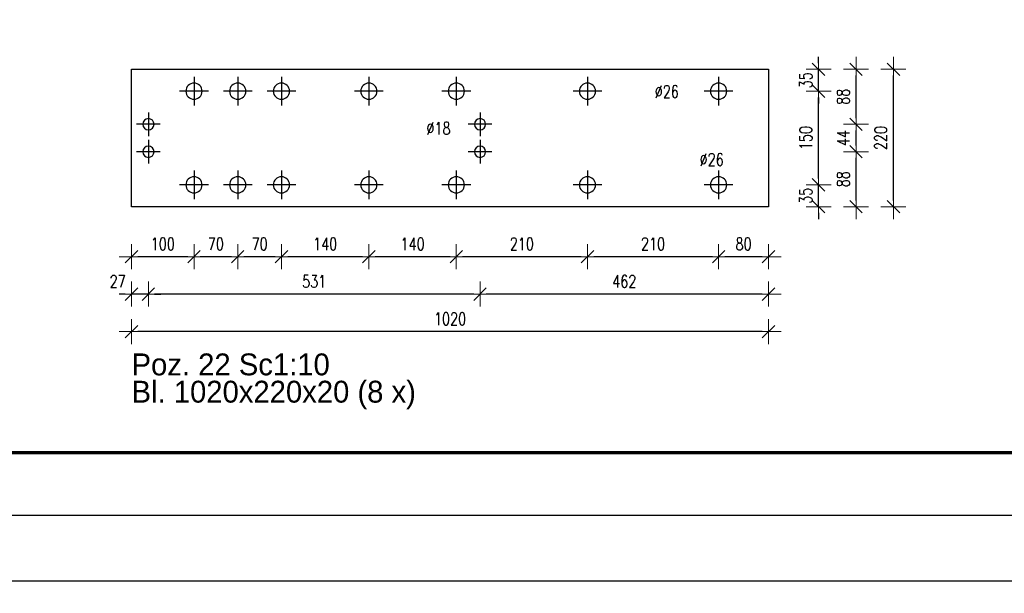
# Model space of a CAD drawing. Header units: millimetres. Extents: x 2297 to 3051, y 15557 to 16018.
# Tile 2 of 20: x 2452 to 2609, y 15557 to 15649. Entities that reach past the tile are written whole.
import ezdxf

# ---------------------------------------------------------------- set-up
doc = ezdxf.new("R2010")
doc.units = ezdxf.units.MM
doc.header["$LTSCALE"] = 10
doc.linetypes.add('MITTE', pattern=[2, 1.25, -0.25, 0.25, -0.25])
doc.layers.get('Defpoints').update_dxf_attribs({"color": 1})
doc.layers.add('_FORMATKA', color=8, linetype='Continuous', plot=False)
for name, color, linetype, lineweight in [('_RAMKA', 7, 'Continuous', 35), ('PS_DIM', 4, 'Continuous', 13), ('PS_SOLID', 7, 'Continuous', 30)]:
    doc.layers.add(name, color=color, linetype=linetype, lineweight=lineweight)
doc.layers.add('PS_MID', color=5, linetype='MITTE')
doc.layers.add('PS_PLATE', color=1, linetype='Continuous')
doc.styles.add('simplex', font='simplex.shx', dxfattribs={"width": 0.75})
doc.dimstyles.new('1_10_PRZ', dxfattribs={"dimtxt": 2, "dimasz": 1, "dimexe": 2, "dimexo": 5, "dimgap": 1, "dimtad": 1, "dimdec": 0, "dimlfac": 10, "dimtxsty": 'simplex', "dimblk": 'dimznak', "dimcen": 2, "dimse1": 1, "dimse2": 1, "dimclrt": 3, "dimadec": 1, "dimazin": 0, "dimtfac": 1, "dimtdec": 0, "dimtix": 1, "dimtmove": 2, "dimatfit": 3, "dimldrblk": 'dim-grot', "dimfxl": 1, "dimarcsym": 0})
doc.dimstyles.new('1_10_PRZ_DS1-LS10', dxfattribs={"dimtxt": 2, "dimasz": 1, "dimexe": 2, "dimexo": 5, "dimgap": 1, "dimtad": 1, "dimdec": 0, "dimlfac": 10, "dimtxsty": 'simplex', "dimblk": 'dimznak', "dimcen": 2, "dimse1": 1, "dimse2": 1, "dimclrt": 3, "dimadec": 1, "dimazin": 0, "dimtfac": 1, "dimtdec": 0, "dimtix": 1, "dimtmove": 2, "dimatfit": 3, "dimldrblk": 'dim-grot', "dimfxl": 1, "dimarcsym": 0})

# ---------------------------------------------------------------- blocks, each defined once
blk = doc.blocks.new('dimznak')
at = {"color": 0}
for points in [[(0, 2), (0, -2)], [(-2, 0), (2, 0)]]:
    blk.add_lwpolyline(points, dxfattribs=at)
at = {"color": 2}
blk.add_lwpolyline([(1, 1), (-1, -1)], dxfattribs=at)
blk = doc.blocks.new('*D156')
at = {"layer": 'Defpoints', "color": 0, "transparency": 16777216}
for p in [(2563.58, 15622.21), (2579.58, 15622.21), (2571.58, 15618.71)]:
    blk.add_point(p, dxfattribs=at)
at = {"layer": 'PS_DIM', "color": 0, "lineweight": -2, "transparency": 16777216}
for p, q in [((2579.58, 15623.21), (2579.58, 15624.21)), ((2579.58, 15618.71), (2579.58, 15622.21)), ((2579.58, 15617.71), (2579.58, 15616.71))]:
    blk.add_line(p, q, dxfattribs=at)
for p, rotation in [((2579.58, 15622.21), 270), ((2579.58, 15618.71), 90)]:
    blk.add_blockref('dimznak', p, dxfattribs=dict(at, rotation=rotation))
at = {"layer": 'PS_DIM', "color": 3, "transparency": 16777216, "insert": (2577.54, 15620.46), "char_height": 2, "attachment_point": 5, "rotation": 90, "style": 'simplex'}
blk.add_mtext('35', dxfattribs=at)
blk = doc.blocks.new('dim-grot')
blk.add_hatch(color=256).paths.add_polyline_path([(0, 0), (-2, 0.5), (-2, -0.5)])
blk.add_lwpolyline([(0, 0), (-2, 0.5), (-2, -0.5), (0, 0)])
blk = doc.blocks.new('*D158')
at = {"layer": 'Defpoints', "color": 0, "transparency": 16777216}
for p in [(2571.58, 15640.71), (2579.58, 15640.71), (2563.58, 15637.21)]:
    blk.add_point(p, dxfattribs=at)
at = {"layer": 'PS_DIM', "color": 0, "lineweight": -2, "transparency": 16777216}
for p, q in [((2579.58, 15641.71), (2579.58, 15642.71)), ((2579.58, 15637.21), (2579.58, 15640.71)), ((2579.58, 15636.21), (2579.58, 15635.21))]:
    blk.add_line(p, q, dxfattribs=at)
for p, rotation in [((2579.58, 15640.71), 270), ((2579.58, 15637.21), 90)]:
    blk.add_blockref('dimznak', p, dxfattribs=dict(at, rotation=rotation))
at = {"layer": 'PS_DIM', "color": 3, "transparency": 16777216, "insert": (2577.54, 15638.96), "char_height": 2, "attachment_point": 5, "rotation": 90, "style": 'simplex'}
blk.add_mtext('35', dxfattribs=at)
blk = doc.blocks.new('*D163')
at = {"layer": 'Defpoints', "color": 0, "transparency": 16777216}
for p in [(2563.58, 15622.21), (2571.58, 15618.71), (2563.58, 15610.71)]:
    blk.add_point(p, dxfattribs=at)
at = {"layer": 'PS_DIM', "color": 0, "lineweight": -2, "transparency": 16777216}
blk.add_line((2570.58, 15610.71), (2564.58, 15610.71), dxfattribs=at)
at = {"layer": 'PS_DIM', "color": 0, "lineweight": -2, "transparency": 16777216, "rotation": 180}
blk.add_blockref('dimznak', (2563.58, 15610.71), dxfattribs=at)
at = {"layer": 'PS_DIM', "color": 0, "lineweight": -2, "transparency": 16777216}
blk.add_blockref('dimznak', (2571.58, 15610.71), dxfattribs=at)
at = {"layer": 'PS_DIM', "color": 3, "transparency": 16777216, "insert": (2567.58, 15612.75), "char_height": 2, "attachment_point": 5, "style": 'simplex'}
blk.add_mtext('80', dxfattribs=at)
blk = doc.blocks.new('*D164')
at = {"layer": 'Defpoints', "color": 0, "transparency": 16777216}
for p in [(2542.58, 15622.21), (2563.58, 15622.21), (2542.58, 15610.71)]:
    blk.add_point(p, dxfattribs=at)
at = {"layer": 'PS_DIM', "color": 0, "lineweight": -2, "transparency": 16777216}
blk.add_line((2562.58, 15610.71), (2543.58, 15610.71), dxfattribs=at)
at = {"layer": 'PS_DIM', "color": 0, "lineweight": -2, "transparency": 16777216, "rotation": 180}
blk.add_blockref('dimznak', (2542.58, 15610.71), dxfattribs=at)
at = {"layer": 'PS_DIM', "color": 0, "lineweight": -2, "transparency": 16777216}
blk.add_blockref('dimznak', (2563.58, 15610.71), dxfattribs=at)
at = {"layer": 'PS_DIM', "color": 3, "transparency": 16777216, "insert": (2553.08, 15612.75), "char_height": 2, "attachment_point": 5, "style": 'simplex'}
blk.add_mtext('210', dxfattribs=at)
blk = doc.blocks.new('*D165')
at = {"layer": 'Defpoints', "color": 0, "transparency": 16777216}
for p in [(2521.58, 15622.21), (2542.58, 15622.21), (2521.58, 15610.71)]:
    blk.add_point(p, dxfattribs=at)
at = {"layer": 'PS_DIM', "color": 0, "lineweight": -2, "transparency": 16777216}
blk.add_line((2541.58, 15610.71), (2522.58, 15610.71), dxfattribs=at)
at = {"layer": 'PS_DIM', "color": 0, "lineweight": -2, "transparency": 16777216, "rotation": 180}
blk.add_blockref('dimznak', (2521.58, 15610.71), dxfattribs=at)
at = {"layer": 'PS_DIM', "color": 0, "lineweight": -2, "transparency": 16777216}
blk.add_blockref('dimznak', (2542.58, 15610.71), dxfattribs=at)
at = {"layer": 'PS_DIM', "color": 3, "transparency": 16777216, "insert": (2532.08, 15612.75), "char_height": 2, "attachment_point": 5, "style": 'simplex'}
blk.add_mtext('210', dxfattribs=at)
blk = doc.blocks.new('*D166')
at = {"layer": 'Defpoints', "color": 0, "transparency": 16777216}
for p in [(2507.58, 15622.21), (2521.58, 15622.21), (2507.58, 15610.71)]:
    blk.add_point(p, dxfattribs=at)
at = {"layer": 'PS_DIM', "color": 0, "lineweight": -2, "transparency": 16777216}
blk.add_line((2520.58, 15610.71), (2508.58, 15610.71), dxfattribs=at)
at = {"layer": 'PS_DIM', "color": 0, "lineweight": -2, "transparency": 16777216, "rotation": 180}
blk.add_blockref('dimznak', (2507.58, 15610.71), dxfattribs=at)
at = {"layer": 'PS_DIM', "color": 0, "lineweight": -2, "transparency": 16777216}
blk.add_blockref('dimznak', (2521.58, 15610.71), dxfattribs=at)
at = {"layer": 'PS_DIM', "color": 3, "transparency": 16777216, "insert": (2514.58, 15612.75), "char_height": 2, "attachment_point": 5, "style": 'simplex'}
blk.add_mtext('140', dxfattribs=at)
blk = doc.blocks.new('*D167')
at = {"layer": 'Defpoints', "color": 0, "transparency": 16777216}
for p in [(2493.58, 15622.21), (2507.58, 15622.21), (2493.58, 15610.71)]:
    blk.add_point(p, dxfattribs=at)
at = {"layer": 'PS_DIM', "color": 0, "lineweight": -2, "transparency": 16777216}
blk.add_line((2506.58, 15610.71), (2494.58, 15610.71), dxfattribs=at)
at = {"layer": 'PS_DIM', "color": 0, "lineweight": -2, "transparency": 16777216, "rotation": 180}
blk.add_blockref('dimznak', (2493.58, 15610.71), dxfattribs=at)
at = {"layer": 'PS_DIM', "color": 0, "lineweight": -2, "transparency": 16777216}
blk.add_blockref('dimznak', (2507.58, 15610.71), dxfattribs=at)
at = {"layer": 'PS_DIM', "color": 3, "transparency": 16777216, "insert": (2500.58, 15612.75), "char_height": 2, "attachment_point": 5, "style": 'simplex'}
blk.add_mtext('140', dxfattribs=at)
blk = doc.blocks.new('*D168')
at = {"layer": 'Defpoints', "color": 0, "transparency": 16777216}
for p in [(2486.58, 15622.21), (2493.58, 15622.21), (2486.58, 15610.71)]:
    blk.add_point(p, dxfattribs=at)
at = {"layer": 'PS_DIM', "color": 0, "lineweight": -2, "transparency": 16777216}
blk.add_line((2492.58, 15610.71), (2487.58, 15610.71), dxfattribs=at)
at = {"layer": 'PS_DIM', "color": 0, "lineweight": -2, "transparency": 16777216, "rotation": 180}
blk.add_blockref('dimznak', (2486.58, 15610.71), dxfattribs=at)
at = {"layer": 'PS_DIM', "color": 0, "lineweight": -2, "transparency": 16777216}
blk.add_blockref('dimznak', (2493.58, 15610.71), dxfattribs=at)
at = {"layer": 'PS_DIM', "color": 3, "transparency": 16777216, "insert": (2490.08, 15612.75), "char_height": 2, "attachment_point": 5, "style": 'simplex'}
blk.add_mtext('70', dxfattribs=at)
blk = doc.blocks.new('*D169')
at = {"layer": 'Defpoints', "color": 0, "transparency": 16777216}
for p in [(2479.58, 15622.21), (2486.58, 15622.21), (2479.58, 15610.71)]:
    blk.add_point(p, dxfattribs=at)
at = {"layer": 'PS_DIM', "color": 0, "lineweight": -2, "transparency": 16777216}
blk.add_line((2485.58, 15610.71), (2480.58, 15610.71), dxfattribs=at)
at = {"layer": 'PS_DIM', "color": 0, "lineweight": -2, "transparency": 16777216, "rotation": 180}
blk.add_blockref('dimznak', (2479.58, 15610.71), dxfattribs=at)
at = {"layer": 'PS_DIM', "color": 0, "lineweight": -2, "transparency": 16777216}
blk.add_blockref('dimznak', (2486.58, 15610.71), dxfattribs=at)
at = {"layer": 'PS_DIM', "color": 3, "transparency": 16777216, "insert": (2483.08, 15612.75), "char_height": 2, "attachment_point": 5, "style": 'simplex'}
blk.add_mtext('70', dxfattribs=at)
blk = doc.blocks.new('*D170')
at = {"layer": 'Defpoints', "color": 0, "transparency": 16777216}
for p in [(2479.58, 15622.21), (2469.58, 15618.71), (2469.58, 15610.71)]:
    blk.add_point(p, dxfattribs=at)
at = {"layer": 'PS_DIM', "color": 0, "lineweight": -2, "transparency": 16777216}
blk.add_line((2478.58, 15610.71), (2470.58, 15610.71), dxfattribs=at)
at = {"layer": 'PS_DIM', "color": 0, "lineweight": -2, "transparency": 16777216, "rotation": 180}
blk.add_blockref('dimznak', (2469.58, 15610.71), dxfattribs=at)
at = {"layer": 'PS_DIM', "color": 0, "lineweight": -2, "transparency": 16777216}
blk.add_blockref('dimznak', (2479.58, 15610.71), dxfattribs=at)
at = {"layer": 'PS_DIM', "color": 3, "transparency": 16777216, "insert": (2474.58, 15612.75), "char_height": 2, "attachment_point": 5, "style": 'simplex'}
blk.add_mtext('100', dxfattribs=at)
blk = doc.blocks.new('*D171')
at = {"layer": 'Defpoints', "color": 0, "transparency": 16777216}
for p in [(2525.38, 15627.51), (2571.58, 15618.71), (2525.38, 15604.71)]:
    blk.add_point(p, dxfattribs=at)
at = {"layer": 'PS_DIM', "color": 0, "lineweight": -2, "transparency": 16777216}
blk.add_line((2570.58, 15604.71), (2526.38, 15604.71), dxfattribs=at)
at = {"layer": 'PS_DIM', "color": 0, "lineweight": -2, "transparency": 16777216, "rotation": 180}
blk.add_blockref('dimznak', (2525.38, 15604.71), dxfattribs=at)
at = {"layer": 'PS_DIM', "color": 0, "lineweight": -2, "transparency": 16777216}
blk.add_blockref('dimznak', (2571.58, 15604.71), dxfattribs=at)
at = {"layer": 'PS_DIM', "color": 3, "transparency": 16777216, "insert": (2548.48, 15606.75), "char_height": 2, "attachment_point": 5, "style": 'simplex'}
blk.add_mtext('462', dxfattribs=at)
blk = doc.blocks.new('*D172')
at = {"layer": 'Defpoints', "color": 0, "transparency": 16777216}
for p in [(2472.28, 15627.51), (2525.38, 15627.51), (2472.28, 15604.71)]:
    blk.add_point(p, dxfattribs=at)
at = {"layer": 'PS_DIM', "color": 0, "lineweight": -2, "transparency": 16777216}
blk.add_line((2524.38, 15604.71), (2473.28, 15604.71), dxfattribs=at)
at = {"layer": 'PS_DIM', "color": 0, "lineweight": -2, "transparency": 16777216, "rotation": 180}
blk.add_blockref('dimznak', (2472.28, 15604.71), dxfattribs=at)
at = {"layer": 'PS_DIM', "color": 0, "lineweight": -2, "transparency": 16777216}
blk.add_blockref('dimznak', (2525.38, 15604.71), dxfattribs=at)
at = {"layer": 'PS_DIM', "color": 3, "transparency": 16777216, "insert": (2498.83, 15606.75), "char_height": 2, "attachment_point": 5, "style": 'simplex'}
blk.add_mtext('531', dxfattribs=at)
blk = doc.blocks.new('*D173')
at = {"layer": 'Defpoints', "color": 0, "transparency": 16777216}
for p in [(2472.28, 15627.51), (2469.58, 15618.71), (2469.58, 15604.71)]:
    blk.add_point(p, dxfattribs=at)
at = {"layer": 'PS_DIM', "color": 0, "lineweight": -2, "transparency": 16777216}
for p, q in [((2468.58, 15604.71), (2467.58, 15604.71)), ((2472.28, 15604.71), (2469.58, 15604.71)), ((2473.28, 15604.71), (2474.28, 15604.71))]:
    blk.add_line(p, q, dxfattribs=at)
blk.add_blockref('dimznak', (2469.58, 15604.71), dxfattribs=at)
at = {"layer": 'PS_DIM', "color": 0, "lineweight": -2, "transparency": 16777216, "rotation": 180}
blk.add_blockref('dimznak', (2472.28, 15604.71), dxfattribs=at)
at = {"layer": 'PS_DIM', "color": 3, "transparency": 16777216, "insert": (2467.37, 15606.75), "char_height": 2, "attachment_point": 5, "style": 'simplex'}
blk.add_mtext('27', dxfattribs=at)
blk = doc.blocks.new('*D174')
at = {"layer": 'Defpoints', "color": 0, "transparency": 16777216}
for p in [(2469.58, 15618.71), (2571.58, 15618.71), (2469.58, 15598.71)]:
    blk.add_point(p, dxfattribs=at)
at = {"layer": 'PS_DIM', "color": 0, "lineweight": -2, "transparency": 16777216}
blk.add_line((2570.58, 15598.71), (2470.58, 15598.71), dxfattribs=at)
at = {"layer": 'PS_DIM', "color": 0, "lineweight": -2, "transparency": 16777216, "rotation": 180}
blk.add_blockref('dimznak', (2469.58, 15598.71), dxfattribs=at)
at = {"layer": 'PS_DIM', "color": 0, "lineweight": -2, "transparency": 16777216}
blk.add_blockref('dimznak', (2571.58, 15598.71), dxfattribs=at)
at = {"layer": 'PS_DIM', "color": 3, "transparency": 16777216, "insert": (2520.58, 15600.75), "char_height": 2, "attachment_point": 5, "style": 'simplex'}
blk.add_mtext('1020', dxfattribs=at)
blk = doc.blocks.new('*X571')
at = {"layer": 'PS_MID', "color": 5, "linetype": 'MITTE'}
for p, q in [((2479.58, 15639.51), (2479.58, 15634.91)), ((2486.58, 15639.51), (2486.58, 15634.91)), ((2493.58, 15639.51), (2493.58, 15634.91)), ((2507.58, 15639.51), (2507.58, 15634.91)), ((2521.58, 15639.51), (2521.58, 15634.91)), ((2542.58, 15639.51), (2542.58, 15634.91)), ((2563.58, 15639.51), (2563.58, 15634.91)), ((2481.88, 15637.21), (2477.28, 15637.21)), ((2488.88, 15637.21), (2484.28, 15637.21)), ((2495.88, 15637.21), (2491.28, 15637.21)), ((2509.88, 15637.21), (2505.28, 15637.21)), ((2523.88, 15637.21), (2519.28, 15637.21)), ((2544.88, 15637.21), (2540.28, 15637.21)), ((2565.88, 15637.21), (2561.28, 15637.21)), ((2472.28, 15633.81), (2472.28, 15630.01)), ((2525.38, 15633.81), (2525.38, 15630.01)), ((2474.18, 15631.91), (2470.38, 15631.91)), ((2527.28, 15631.91), (2523.48, 15631.91)), ((2472.28, 15629.41), (2472.28, 15625.61)), ((2525.38, 15629.41), (2525.38, 15625.61)), ((2474.18, 15627.51), (2470.38, 15627.51)), ((2527.28, 15627.51), (2523.48, 15627.51)), ((2479.58, 15624.51), (2479.58, 15619.91)), ((2486.58, 15624.51), (2486.58, 15619.91)), ((2493.58, 15624.51), (2493.58, 15619.91)), ((2507.58, 15624.51), (2507.58, 15619.91)), ((2521.58, 15624.51), (2521.58, 15619.91)), ((2542.58, 15624.51), (2542.58, 15619.91)), ((2563.58, 15624.51), (2563.58, 15619.91)), ((2481.88, 15622.21), (2477.28, 15622.21)), ((2488.88, 15622.21), (2484.28, 15622.21)), ((2495.88, 15622.21), (2491.28, 15622.21)), ((2509.88, 15622.21), (2505.28, 15622.21)), ((2523.88, 15622.21), (2519.28, 15622.21)), ((2544.88, 15622.21), (2540.28, 15622.21)), ((2565.88, 15622.21), (2561.28, 15622.21))]:
    blk.add_line(p, q, dxfattribs=at)
at = {"layer": 'PS_SOLID', "color": 7, "linetype": 'Continuous'}
for p, q in [((2469.58, 15618.71), (2469.58, 15640.71)), ((2469.58, 15640.71), (2571.58, 15640.71)), ((2571.58, 15640.71), (2571.58, 15618.71)), ((2571.58, 15618.71), (2469.58, 15618.71))]:
    blk.add_line(p, q, dxfattribs=at)
at = {"layer": 'PS_SOLID', "color": 7, "extrusion": (0, 0, -1)}
for centre, radius in [((-2479.58, 15637.21), 1.3), ((-2486.58, 15637.21), 1.3), ((-2493.58, 15637.21), 1.3), ((-2507.58, 15637.21), 1.3), ((-2521.58, 15637.21), 1.3), ((-2542.58, 15637.21), 1.3), ((-2563.58, 15637.21), 1.3), ((-2472.28, 15631.91), 0.9), ((-2525.38, 15631.91), 0.9), ((-2472.28, 15627.51), 0.9), ((-2525.38, 15627.51), 0.9), ((-2479.58, 15622.21), 1.3), ((-2486.58, 15622.21), 1.3), ((-2493.58, 15622.21), 1.3), ((-2507.58, 15622.21), 1.3), ((-2521.58, 15622.21), 1.3), ((-2542.58, 15622.21), 1.3), ((-2563.58, 15622.21), 1.3)]:
    blk.add_circle(centre, radius, dxfattribs=at)
blk = doc.blocks.new('*X572')
at = {"color": 0}
for s, p in [('Poz. 22 Sc1:10', (2469.58, 15591.71)), ('Bl. 1020x220x20 (8 x)', (2469.58, 15587.34))]:
    blk.add_text(s, height=3.5, dxfattribs=at).set_placement(p)

msp = doc.modelspace()

# ---------------------------------------------------------------- linework, layer by layer
at = {"layer": '_FORMATKA', "lineweight": -3}
msp.add_lwpolyline([(2299.35, 15569.32), (3049.35, 15569.32), (3049.35, 15989.32), (2299.35, 15989.32)], close=True, dxfattribs=at)
at = {"layer": '_RAMKA', "lineweight": -3, "const_width": 0.5}
msp.add_lwpolyline([(2329.35, 15579.32), (3039.35, 15579.32), (3039.35, 15979.32), (2329.35, 15979.32)], close=True, dxfattribs=at)

# ---------------------------------------------------------------- block references
msp.add_blockref('*X572', (0, 0))
at = {"layer": 'PS_PLATE', "color": 35}
msp.add_blockref('*X571', (0, 0), dxfattribs=at)

# ---------------------------------------------------------------- texts
at = {"layer": 'PS_DIM', "char_height": 2, "attachment_point": 7, "style": 'simplex'}
for s, insert in [('\\A1;%%c26', (2553.36, 15636.14)), ('\\A1;%%c18', (2516.8, 15630.27)), ('\\A1;%%c26', (2560.54, 15625.25))]:
    msp.add_mtext(s, dxfattribs=dict(at, insert=insert))

# ---------------------------------------------------------------- dimensions: what is measured, and where the dimension line sits
at = {"layer": 'PS_DIM'}
for base, p1, p2, location, text in [((2585.58, 15640.71), (2525.38, 15631.91), (2571.58, 15640.71), (2583.54, 15636.31), '88'), ((2591.58, 15640.71), (2571.58, 15618.71), (2571.58, 15640.71), (2589.54, 15629.71), '220'), ((2579.58, 15637.21), (2563.58, 15622.21), (2563.58, 15637.21), (2577.54, 15629.71), '150'), ((2585.58, 15631.91), (2525.38, 15627.51), (2525.38, 15631.91), (2583.54, 15629.71), '44'), ((2585.58, 15627.51), (2571.58, 15618.71), (2525.38, 15627.51), (2583.54, 15623.11), '88')]:
    msp.add_linear_dim(base=base, p1=p1, p2=p2, angle=90, location=location, text=text, dimstyle='1_10_PRZ_DS1-LS10', dxfattribs=at).render()
for base, p1, p2, angle, text, picture, middle in [((2579.58, 15640.71), (2563.58, 15637.21), (2571.58, 15640.71), 90, '35', '*D158', (2577.54, 15638.96)), ((2469.58, 15604.71), (2472.28, 15627.51), (2469.58, 15618.71), 180, '27', '*D173', (2467.37, 15606.75)), ((2472.28, 15604.71), (2525.38, 15627.51), (2472.28, 15627.51), 180, '531', '*D172', (2498.83, 15606.75)), ((2525.38, 15604.71), (2571.58, 15618.71), (2525.38, 15627.51), 180, '462', '*D171', (2548.48, 15606.75)), ((2579.58, 15622.21), (2571.58, 15618.71), (2563.58, 15622.21), 90, '35', '*D156', (2577.54, 15620.46)), ((2469.58, 15610.71), (2479.58, 15622.21), (2469.58, 15618.71), 180, '100', '*D170', (2474.58, 15612.75)), ((2479.58, 15610.71), (2486.58, 15622.21), (2479.58, 15622.21), 180, '70', '*D169', (2483.08, 15612.75)), ((2486.58, 15610.71), (2493.58, 15622.21), (2486.58, 15622.21), 180, '70', '*D168', (2490.08, 15612.75)), ((2493.58, 15610.71), (2507.58, 15622.21), (2493.58, 15622.21), 180, '140', '*D167', (2500.58, 15612.75)), ((2507.58, 15610.71), (2521.58, 15622.21), (2507.58, 15622.21), 180, '140', '*D166', (2514.58, 15612.75)), ((2521.58, 15610.71), (2542.58, 15622.21), (2521.58, 15622.21), 180, '210', '*D165', (2532.08, 15612.75)), ((2542.58, 15610.71), (2563.58, 15622.21), (2542.58, 15622.21), 180, '210', '*D164', (2553.08, 15612.75)), ((2563.58, 15610.71), (2571.58, 15618.71), (2563.58, 15622.21), 180, '80', '*D163', (2567.58, 15612.75)), ((2469.58, 15598.71), (2571.58, 15618.71), (2469.58, 15618.71), 180, '1020', '*D174', (2520.58, 15600.75))]:
    dim = msp.add_linear_dim(base=base, p1=p1, p2=p2, angle=angle, text=text, dimstyle='1_10_PRZ_DS1-LS10', dxfattribs=at)
    dim.commit()
    dim.dimension.update_dxf_attribs({"geometry": picture, "text_midpoint": middle, "dimtype": 128})
msp.add_linear_dim(base=(3049.35, 15558.81), p1=(2299.35, 15569.32), p2=(3049.35, 15569.32), dimstyle='1_10_PRZ', dxfattribs=at).render()

doc.saveas('drawing.dxf')
